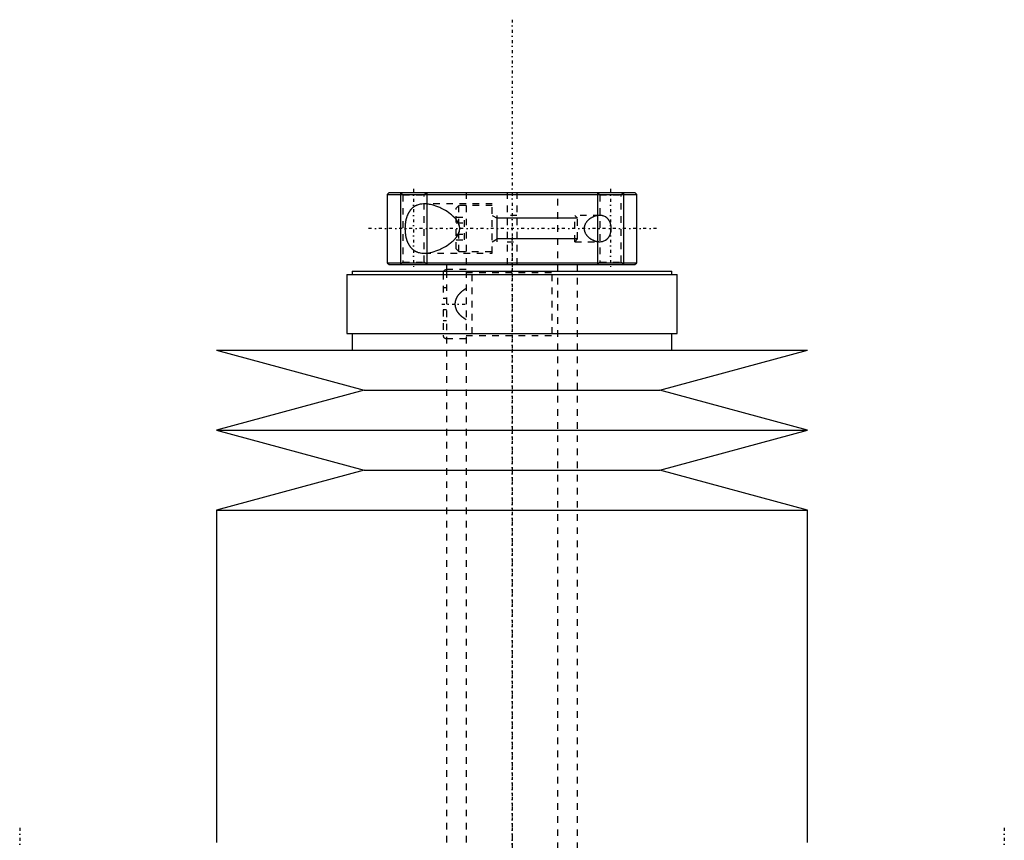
# Model space of a CAD drawing. Extents: x -90 to 90, y -137 to 442.
# Tile 9 of 9: x -75 to 75, y 317 to 442. Entities that reach past the tile are written whole.
import ezdxf

# ---------------------------------------------------------------- set-up
doc = ezdxf.new("R2010")
doc.units = 0
doc.linetypes.add('CENTER', pattern=[1.5, 0.45, -0.5, 0.05, -0.5])
doc.linetypes.add('DASHED', pattern=[2, 1, -1])
for name, color, linetype in [('AM_0', 7, 'CONTINUOUS'), ('AM_10', 7, 'CONTINUOUS'), ('AM_3', 7, 'DASHED'), ('AM_7', 7, 'CENTER')]:
    doc.layers.add(name, color=color, linetype=linetype)

msp = doc.modelspace()

# ---------------------------------------------------------------- linework, layer by layer
at = {"layer": 'AM_0', "color": 7, "linetype": 'CONTINUOUS'}
for p, q in [((-18.7, 415.5), (-19, 415.2)), ((-18.7, 415.5), (18.7, 415.5)), ((19, 415.2), (18.7, 415.5)), ((-19, 415.2), (-19, 404.8)), ((-19, 415.2), (19, 415.2)), ((19, 404.8), (19, 415.2)), ((-24.35, 403.5), (-24.35, 403)), ((-24.35, 403.5), (24.35, 403.5)), ((-19, 404.8), (-18.7, 404.5)), ((-19, 404.8), (19, 404.8)), ((-18.7, 404.5), (18.7, 404.5)), ((-10, 404.5), (-10, 403.5)), ((10, 403.5), (10, 404.5)), ((18.7, 404.5), (19, 404.8)), ((24.35, 403), (24.35, 403.5)), ((-25.15, 403), (-25.15, 394)), ((-25.15, 403), (25.15, 403)), ((25.15, 394), (25.15, 403)), ((-25.15, 394), (25.15, 394)), ((-24.35, 394), (-24.35, 391.5)), ((24.35, 391.5), (24.35, 394)), ((-45, 391.5), (-22.5, 385.4)), ((-45, 391.5), (45, 391.5)), ((22.5, 385.4), (45, 391.5)), ((-22.5, 385.4), (-45, 379.3)), ((-22.5, 385.4), (22.5, 385.4)), ((45, 379.3), (22.5, 385.4)), ((-45, 379.3), (-22.5, 373.2)), ((-45, 379.3), (45, 379.3)), ((22.5, 373.2), (45, 379.3)), ((-22.5, 373.2), (-45, 367.1)), ((-22.5, 373.2), (22.5, 373.2)), ((45, 367.1), (22.5, 373.2)), ((-45, 367.1), (-45, 316.5)), ((-45, 367.1), (45, 367.1)), ((45, 316.5), (45, 367.1))]:
    msp.add_line(p, q, dxfattribs=at)
msp.add_arc((-10, 403.25), 0.5, 90, 150, dxfattribs=at)
at = {"layer": 'AM_10', "color": 7, "linetype": 'CONTINUOUS'}
for p, q in [((-17, 415.5), (-17, 404.5)), ((-13, 415.5), (-13, 404.5)), ((13, 415.5), (13, 404.5)), ((17, 415.5), (17, 404.5)), ((-3, 412), (-2.26, 411.57)), ((-2.26, 408), (-2.26, 412)), ((10, 411.57), (-2.26, 411.57)), ((-3, 408), (-2.26, 408.43)), ((10, 408.43), (-2.26, 408.43))]:
    msp.add_line(p, q, dxfattribs=at)
at = {"layer": 'AM_3', "color": 6, "linetype": 'DASHED'}
for p, q in [((-17, 415.5), (-16.62, 415.12)), ((-13.38, 415.12), (-13, 415.5)), ((-7, 415.5), (-7, -110.5)), ((-0.75, 415.5), (-0.75, 404.5)), ((0.75, 415.5), (0.75, 404.5)), ((7, -110.5), (7, 415.5)), ((13, 415.5), (13.38, 415.12)), ((16.62, 415.12), (17, 415.5)), ((-16.62, 415.12), (-16.62, 404.88)), ((-16.62, 415.12), (-13.38, 415.12)), ((-13.38, 404.88), (-13.38, 415.12)), ((13.38, 415.12), (13.38, 404.88)), ((13.38, 415.12), (16.62, 415.12)), ((16.62, 404.88), (16.62, 415.12)), ((-3, 413.75), (-13.37, 413.75)), ((-8.1, 413.5), (-8.5, 413.1)), ((-8.5, 406.9), (-8.5, 413.1)), ((-3, 413.5), (-8.1, 413.5)), ((-8.1, 406.5), (-8.1, 413.5)), ((-3, 406.25), (-3, 413.75)), ((-8.5, 411.73), (-7.25, 411.73)), ((-7.25, 408.27), (-7.25, 411.73)), ((0.75, 412), (-0.75, 412)), ((13.37, 412), (9.57, 412)), ((10, 411.57), (9.57, 412)), ((9.57, 408), (9.57, 412)), ((10, 408.43), (10, 411.57)), ((-8.5, 410.87), (-7.25, 410.87)), ((-8.5, 409.13), (-7.25, 409.13)), ((-8.5, 408.27), (-7.25, 408.27)), ((-0.75, 408), (0.75, 408)), ((9.57, 408), (10, 408.43)), ((9.57, 408), (13.37, 408)), ((-8.5, 406.9), (-8.1, 406.5)), ((-8.1, 406.5), (-3, 406.5)), ((-13.37, 406.25), (-3, 406.25)), ((-16.62, 404.88), (-17, 404.5)), ((-16.62, 404.88), (-13.38, 404.88)), ((-13, 404.5), (-13.38, 404.88)), ((-7, 403.75), (-10, 403.75)), ((-10, 403.5), (-10, -70.5)), ((10, -70.5), (10, 403.5)), ((13.38, 404.88), (13, 404.5)), ((13.38, 404.88), (16.62, 404.88)), ((17, 404.5), (16.62, 404.88)), ((-10.5, 403.25), (-10.5, 399.4)), ((-7, 403.3), (7, 403.3)), ((-6.1, 403), (-6.1, 394)), ((6.1, 394), (6.1, 403)), ((-10.5, 401), (-10, 401)), ((-10.5, 399.4), (-10, 399.4)), ((-10.5, 397.6), (-10.5, 393.75)), ((-10, 397.6), (-10.5, 397.6)), ((-10.5, 396), (-10, 396)), ((-10, 393.25), (-7, 393.25)), ((-7, 393.7), (7, 393.7))]:
    msp.add_line(p, q, dxfattribs=at)
for points in [[(-13.37, 413.75, 0), (-13.5, 413.75, 0), (-13.76, 413.73, 0), (-14.01, 413.69, 0), (-14.14, 413.66, 0), (-14.27, 413.63, 0), (-14.41, 413.58, 0), (-14.45, 413.57, 0), (-14.49, 413.55, 0), (-14.51, 413.54, 0), (-14.53, 413.53, 0), (-14.57, 413.52, 0), (-14.61, 413.5, 0), (-14.65, 413.48, 0), (-14.69, 413.46, 0), (-14.73, 413.44, 0), (-14.74, 413.43, 0), (-14.76, 413.42, 0), (-14.8, 413.4, 0), (-14.84, 413.38, 0), (-14.88, 413.35, 0), (-14.91, 413.33, 0), (-14.95, 413.3, 0), (-14.97, 413.29, 0), (-14.98, 413.28, 0), (-15.02, 413.25, 0), (-15.06, 413.23, 0), (-15.09, 413.2, 0), (-15.12, 413.17, 0), (-15.16, 413.14, 0), (-15.17, 413.13, 0), (-15.19, 413.11, 0), (-15.22, 413.08, 0), (-15.26, 413.05, 0), (-15.29, 413.02, 0), (-15.32, 412.99, 0), (-15.35, 412.96, 0), (-15.37, 412.94, 0), (-15.38, 412.92, 0), (-15.41, 412.89, 0), (-15.44, 412.86, 0), (-15.46, 412.84, 0), (-15.47, 412.82, 0), (-15.5, 412.78, 0), (-15.53, 412.75, 0), (-15.54, 412.73, 0), (-15.56, 412.71, 0), (-15.58, 412.67, 0), (-15.61, 412.63, 0), (-15.64, 412.59, 0), (-15.66, 412.55, 0), (-15.69, 412.51, 0), (-15.7, 412.49, 0), (-15.71, 412.47, 0), (-15.74, 412.43, 0), (-15.76, 412.39, 0), (-15.79, 412.34, 0), (-15.81, 412.3, 0), (-15.83, 412.25, 0), (-15.84, 412.23, 0), (-15.86, 412.21, 0), (-15.88, 412.16, 0), (-15.9, 412.11, 0), (-15.92, 412.06, 0), (-15.94, 412.01, 0), (-15.96, 411.96, 0), (-15.97, 411.94, 0), (-15.98, 411.91, 0), (-16, 411.86, 0), (-16.02, 411.81, 0), (-16.04, 411.75, 0), (-16.06, 411.7, 0), (-16.07, 411.64, 0), (-16.08, 411.62, 0), (-16.09, 411.59, 0), (-16.11, 411.53, 0), (-16.12, 411.48, 0), (-16.14, 411.42, 0), (-16.15, 411.36, 0), (-16.17, 411.3, 0), (-16.17, 411.27, 0), (-16.18, 411.24, 0), (-16.19, 411.19, 0), (-16.2, 411.13, 0), (-16.21, 411.1, 0), (-16.21, 411.07, 0), (-16.22, 411.01, 0), (-16.23, 410.95, 0), (-16.24, 410.92, 0), (-16.24, 410.89, 0), (-16.25, 410.82, 0), (-16.26, 410.76, 0), (-16.27, 410.7, 0), (-16.27, 410.64, 0), (-16.28, 410.58, 0), (-16.28, 410.55, 0), (-16.29, 410.52, 0), (-16.29, 410.46, 0), (-16.3, 410.4, 0), (-16.3, 410.33, 0), (-16.3, 410.27, 0), (-16.3, 410.21, 0), (-16.3, 410.18, 0), (-16.31, 410.15, 0), (-16.31, 410.09, 0), (-16.31, 410.03, 0), (-16.31, 410, 0)], [(-8.5, 411.36, 0), (-8.52, 411.39, 0), (-8.55, 411.43, 0), (-8.59, 411.48, 0), (-8.61, 411.5, 0), (-8.63, 411.52, 0), (-8.67, 411.56, 0), (-8.7, 411.61, 0), (-8.74, 411.65, 0), (-8.78, 411.69, 0), (-8.82, 411.73, 0), (-8.84, 411.75, 0), (-8.86, 411.77, 0), (-8.9, 411.81, 0), (-8.95, 411.85, 0), (-9.09, 411.98, 0), (-9.22, 412.09, 0), (-9.35, 412.2, 0), (-9.61, 412.39, 0), (-9.88, 412.57, 0), (-10.15, 412.74, 0), (-10.43, 412.9, 0), (-10.72, 413.04, 0), (-10.86, 413.11, 0), (-11.01, 413.18, 0), (-11.3, 413.3, 0), (-11.59, 413.41, 0), (-11.87, 413.51, 0), (-12.16, 413.59, 0), (-12.44, 413.65, 0), (-12.58, 413.68, 0), (-12.72, 413.7, 0), (-12.98, 413.73, 0), (-13.24, 413.75, 0), (-13.37, 413.75, 0)], [(-8.5, 408.64, 0), (-8.45, 408.7, 0), (-8.35, 408.84, 0), (-8.26, 408.98, 0), (-8.22, 409.05, 0), (-8.22, 409.06, 0), (-8.2, 409.09, 0), (-8.19, 409.11, 0), (-8.19, 409.12, 0), (-8.18, 409.14, 0), (-8.17, 409.16, 0), (-8.16, 409.19, 0), (-8.14, 409.21, 0), (-8.13, 409.24, 0), (-8.12, 409.26, 0), (-8.12, 409.27, 0), (-8.11, 409.29, 0), (-8.1, 409.31, 0), (-8.09, 409.34, 0), (-8.08, 409.36, 0), (-8.07, 409.39, 0), (-8.06, 409.41, 0), (-8.06, 409.43, 0), (-8.06, 409.44, 0), (-8.05, 409.47, 0), (-8.04, 409.49, 0), (-8.03, 409.52, 0), (-8.02, 409.54, 0), (-8.02, 409.57, 0), (-8.01, 409.58, 0), (-8.01, 409.6, 0), (-8.01, 409.62, 0), (-8, 409.65, 0), (-7.99, 409.68, 0), (-7.99, 409.71, 0), (-7.99, 409.73, 0), (-7.98, 409.75, 0), (-7.98, 409.76, 0), (-7.98, 409.79, 0), (-7.97, 409.82, 0), (-7.97, 409.84, 0), (-7.97, 409.87, 0), (-7.97, 409.9, 0), (-7.97, 409.91, 0), (-7.97, 409.93, 0), (-7.97, 409.96, 0), (-7.96, 409.99, 0), (-7.96, 410, 0), (-7.96, 410.01, 0), (-7.97, 410.04, 0), (-7.97, 410.07, 0), (-7.97, 410.09, 0), (-7.97, 410.1, 0), (-7.97, 410.13, 0), (-7.97, 410.16, 0), (-7.97, 410.18, 0), (-7.98, 410.21, 0), (-7.98, 410.24, 0), (-7.98, 410.25, 0), (-7.99, 410.27, 0), (-7.99, 410.29, 0), (-7.99, 410.32, 0), (-8, 410.35, 0), (-8.01, 410.38, 0), (-8.01, 410.4, 0), (-8.01, 410.42, 0), (-8.02, 410.43, 0), (-8.02, 410.46, 0), (-8.03, 410.48, 0), (-8.04, 410.51, 0), (-8.05, 410.53, 0), (-8.06, 410.56, 0), (-8.06, 410.57, 0), (-8.06, 410.59, 0), (-8.07, 410.61, 0), (-8.08, 410.64, 0), (-8.09, 410.66, 0), (-8.1, 410.69, 0), (-8.11, 410.71, 0), (-8.12, 410.73, 0), (-8.12, 410.74, 0), (-8.13, 410.76, 0), (-8.14, 410.79, 0), (-8.16, 410.81, 0), (-8.17, 410.84, 0), (-8.18, 410.86, 0), (-8.19, 410.88, 0), (-8.19, 410.89, 0), (-8.2, 410.91, 0), (-8.22, 410.94, 0), (-8.22, 410.95, 0), (-8.26, 411.02, 0), (-8.35, 411.16, 0), (-8.45, 411.3, 0), (-8.5, 411.36, 0)], [(13.37, 412, 0), (13.34, 412, 0), (13.29, 412, 0), (13.24, 412, 0), (13.21, 411.99, 0), (13.19, 411.99, 0), (13.13, 411.99, 0), (13.08, 411.98, 0), (13.03, 411.97, 0), (12.97, 411.96, 0), (12.92, 411.95, 0), (12.89, 411.95, 0), (12.86, 411.94, 0), (12.8, 411.93, 0), (12.75, 411.91, 0), (12.69, 411.9, 0), (12.64, 411.88, 0), (12.58, 411.86, 0), (12.55, 411.85, 0), (12.53, 411.84, 0), (12.47, 411.82, 0), (12.41, 411.79, 0), (12.39, 411.78, 0), (12.36, 411.77, 0), (12.3, 411.74, 0), (12.25, 411.72, 0), (12.22, 411.7, 0), (12.19, 411.69, 0), (12.14, 411.66, 0), (12.09, 411.63, 0), (12.03, 411.6, 0), (11.98, 411.56, 0), (11.93, 411.53, 0), (11.9, 411.51, 0), (11.88, 411.49, 0), (11.83, 411.46, 0), (11.78, 411.42, 0), (11.73, 411.38, 0), (11.68, 411.34, 0), (11.63, 411.3, 0), (11.61, 411.28, 0), (11.59, 411.26, 0), (11.54, 411.21, 0), (11.5, 411.16, 0), (11.45, 411.11, 0), (11.41, 411.06, 0), (11.37, 411.01, 0), (11.34, 410.98, 0), (11.32, 410.96, 0), (11.28, 410.9, 0), (11.25, 410.84, 0), (11.21, 410.78, 0), (11.17, 410.72, 0), (11.14, 410.66, 0), (11.13, 410.62, 0), (11.11, 410.59, 0), (11.09, 410.52, 0), (11.06, 410.46, 0), (11.04, 410.39, 0), (11.02, 410.32, 0), (11.01, 410.25, 0), (11, 410.21, 0), (11, 410.18, 0), (10.99, 410.11, 0), (10.99, 410.04, 0), (10.99, 410, 0), (10.99, 409.96, 0), (10.99, 409.89, 0), (11, 409.82, 0), (11, 409.79, 0), (11.01, 409.75, 0), (11.02, 409.68, 0), (11.04, 409.61, 0), (11.06, 409.54, 0), (11.09, 409.48, 0), (11.11, 409.41, 0), (11.13, 409.38, 0), (11.14, 409.34, 0), (11.17, 409.28, 0), (11.21, 409.22, 0), (11.25, 409.16, 0), (11.28, 409.1, 0), (11.32, 409.04, 0), (11.34, 409.02, 0), (11.37, 408.99, 0), (11.41, 408.94, 0), (11.45, 408.89, 0), (11.5, 408.84, 0), (11.54, 408.79, 0), (11.59, 408.74, 0), (11.61, 408.72, 0), (11.63, 408.7, 0), (11.68, 408.66, 0), (11.73, 408.62, 0), (11.78, 408.58, 0), (11.83, 408.54, 0), (11.88, 408.51, 0), (11.9, 408.49, 0), (11.93, 408.47, 0), (11.98, 408.44, 0), (12.03, 408.4, 0), (12.09, 408.37, 0), (12.14, 408.34, 0), (12.19, 408.31, 0), (12.22, 408.3, 0), (12.25, 408.28, 0), (12.3, 408.26, 0), (12.36, 408.23, 0), (12.39, 408.22, 0), (12.41, 408.21, 0), (12.47, 408.18, 0), (12.53, 408.16, 0), (12.55, 408.15, 0), (12.58, 408.14, 0), (12.64, 408.12, 0), (12.69, 408.1, 0), (12.75, 408.09, 0), (12.8, 408.07, 0), (12.86, 408.06, 0), (12.89, 408.05, 0), (12.92, 408.05, 0), (12.97, 408.04, 0), (13.03, 408.03, 0), (13.08, 408.02, 0), (13.13, 408.01, 0), (13.19, 408.01, 0), (13.21, 408.01, 0), (13.24, 408, 0), (13.29, 408, 0), (13.34, 408, 0), (13.37, 408, 0)], [(15.12, 410, 0), (15.12, 410.02, 0), (15.12, 410.05, 0), (15.12, 410.08, 0), (15.12, 410.1, 0), (15.12, 410.12, 0), (15.12, 410.15, 0), (15.12, 410.18, 0), (15.12, 410.22, 0), (15.11, 410.25, 0), (15.11, 410.28, 0), (15.11, 410.3, 0), (15.11, 410.32, 0), (15.1, 410.35, 0), (15.1, 410.38, 0), (15.09, 410.42, 0), (15.09, 410.45, 0), (15.08, 410.48, 0), (15.08, 410.5, 0), (15.07, 410.51, 0), (15.07, 410.55, 0), (15.06, 410.58, 0), (15.06, 410.59, 0), (15.05, 410.61, 0), (15.04, 410.64, 0), (15.03, 410.67, 0), (15.03, 410.69, 0), (15.03, 410.71, 0), (15.02, 410.74, 0), (15.01, 410.77, 0), (15, 410.8, 0), (14.99, 410.83, 0), (14.98, 410.86, 0), (14.97, 410.87, 0), (14.96, 410.89, 0), (14.95, 410.92, 0), (14.94, 410.95, 0), (14.93, 410.97, 0), (14.92, 411, 0), (14.9, 411.03, 0), (14.9, 411.04, 0), (14.89, 411.06, 0), (14.88, 411.08, 0), (14.86, 411.11, 0), (14.85, 411.14, 0), (14.83, 411.16, 0), (14.82, 411.19, 0), (14.81, 411.2, 0), (14.81, 411.21, 0), (14.79, 411.23, 0), (14.78, 411.26, 0), (14.76, 411.28, 0), (14.74, 411.3, 0), (14.73, 411.33, 0), (14.72, 411.34, 0), (14.71, 411.35, 0), (14.7, 411.37, 0), (14.68, 411.39, 0), (14.66, 411.41, 0), (14.65, 411.43, 0), (14.63, 411.45, 0), (14.62, 411.46, 0), (14.61, 411.47, 0), (14.6, 411.49, 0), (14.58, 411.51, 0), (14.57, 411.52, 0), (14.56, 411.53, 0), (14.54, 411.54, 0), (14.52, 411.56, 0), (14.51, 411.57, 0), (14.5, 411.58, 0), (14.49, 411.6, 0), (14.47, 411.61, 0), (14.45, 411.63, 0), (14.43, 411.65, 0), (14.41, 411.66, 0), (14.4, 411.67, 0), (14.39, 411.68, 0), (14.37, 411.69, 0), (14.35, 411.71, 0), (14.33, 411.72, 0), (14.3, 411.74, 0), (14.28, 411.75, 0), (14.27, 411.76, 0), (14.26, 411.76, 0), (14.24, 411.77, 0), (14.22, 411.79, 0), (14.14, 411.83, 0), (14.01, 411.89, 0), (13.87, 411.93, 0), (13.8, 411.95, 0), (13.73, 411.97, 0), (13.58, 411.99, 0), (13.44, 412, 0), (13.37, 412, 0)], [(-16.31, 410, 0), (-16.31, 409.97, 0), (-16.31, 409.91, 0), (-16.31, 409.85, 0), (-16.3, 409.82, 0), (-16.3, 409.79, 0), (-16.3, 409.73, 0), (-16.3, 409.67, 0), (-16.3, 409.6, 0), (-16.29, 409.54, 0), (-16.29, 409.48, 0), (-16.28, 409.45, 0), (-16.28, 409.42, 0), (-16.27, 409.36, 0), (-16.27, 409.3, 0), (-16.26, 409.24, 0), (-16.25, 409.18, 0), (-16.24, 409.11, 0), (-16.24, 409.08, 0), (-16.23, 409.05, 0), (-16.22, 408.99, 0), (-16.21, 408.93, 0), (-16.21, 408.9, 0), (-16.2, 408.87, 0), (-16.19, 408.81, 0), (-16.18, 408.76, 0), (-16.17, 408.73, 0), (-16.17, 408.7, 0), (-16.15, 408.64, 0), (-16.14, 408.58, 0), (-16.12, 408.52, 0), (-16.11, 408.47, 0), (-16.09, 408.41, 0), (-16.08, 408.38, 0), (-16.07, 408.36, 0), (-16.06, 408.3, 0), (-16.04, 408.25, 0), (-16.02, 408.19, 0), (-16, 408.14, 0), (-15.98, 408.09, 0), (-15.97, 408.06, 0), (-15.96, 408.04, 0), (-15.94, 407.99, 0), (-15.92, 407.94, 0), (-15.9, 407.89, 0), (-15.88, 407.84, 0), (-15.86, 407.79, 0), (-15.84, 407.77, 0), (-15.83, 407.75, 0), (-15.81, 407.7, 0), (-15.79, 407.66, 0), (-15.76, 407.61, 0), (-15.74, 407.57, 0), (-15.71, 407.53, 0), (-15.7, 407.51, 0), (-15.69, 407.49, 0), (-15.66, 407.45, 0), (-15.64, 407.41, 0), (-15.61, 407.37, 0), (-15.58, 407.33, 0), (-15.56, 407.29, 0), (-15.54, 407.27, 0), (-15.53, 407.25, 0), (-15.5, 407.22, 0), (-15.47, 407.18, 0), (-15.46, 407.16, 0), (-15.44, 407.14, 0), (-15.41, 407.11, 0), (-15.38, 407.08, 0), (-15.37, 407.06, 0), (-15.35, 407.04, 0), (-15.32, 407.01, 0), (-15.29, 406.98, 0), (-15.26, 406.95, 0), (-15.22, 406.92, 0), (-15.19, 406.89, 0), (-15.17, 406.87, 0), (-15.16, 406.86, 0), (-15.12, 406.83, 0), (-15.09, 406.8, 0), (-15.06, 406.77, 0), (-15.02, 406.75, 0), (-14.98, 406.72, 0), (-14.97, 406.71, 0), (-14.95, 406.7, 0), (-14.91, 406.67, 0), (-14.88, 406.65, 0), (-14.84, 406.62, 0), (-14.8, 406.6, 0), (-14.76, 406.58, 0), (-14.74, 406.57, 0), (-14.73, 406.56, 0), (-14.69, 406.54, 0), (-14.65, 406.52, 0), (-14.61, 406.5, 0), (-14.57, 406.48, 0), (-14.53, 406.47, 0), (-14.51, 406.46, 0), (-14.49, 406.45, 0), (-14.45, 406.43, 0), (-14.41, 406.42, 0), (-14.27, 406.37, 0), (-14.14, 406.34, 0), (-14.01, 406.31, 0), (-13.76, 406.27, 0), (-13.5, 406.25, 0), (-13.37, 406.25, 0)], [(13.37, 408, 0), (13.44, 408, 0), (13.58, 408.01, 0), (13.73, 408.03, 0), (13.8, 408.05, 0), (13.87, 408.07, 0), (14.01, 408.11, 0), (14.14, 408.17, 0), (14.22, 408.21, 0), (14.24, 408.23, 0), (14.26, 408.24, 0), (14.27, 408.24, 0), (14.28, 408.25, 0), (14.3, 408.26, 0), (14.33, 408.28, 0), (14.35, 408.29, 0), (14.37, 408.31, 0), (14.39, 408.32, 0), (14.4, 408.33, 0), (14.41, 408.34, 0), (14.43, 408.35, 0), (14.45, 408.37, 0), (14.47, 408.39, 0), (14.49, 408.4, 0), (14.5, 408.42, 0), (14.51, 408.43, 0), (14.52, 408.44, 0), (14.54, 408.46, 0), (14.56, 408.47, 0), (14.57, 408.48, 0), (14.58, 408.49, 0), (14.6, 408.51, 0), (14.61, 408.53, 0), (14.62, 408.54, 0), (14.63, 408.55, 0), (14.65, 408.57, 0), (14.66, 408.59, 0), (14.68, 408.61, 0), (14.7, 408.63, 0), (14.71, 408.65, 0), (14.72, 408.66, 0), (14.73, 408.67, 0), (14.74, 408.7, 0), (14.76, 408.72, 0), (14.78, 408.74, 0), (14.79, 408.77, 0), (14.81, 408.79, 0), (14.81, 408.8, 0), (14.82, 408.81, 0), (14.83, 408.84, 0), (14.85, 408.86, 0), (14.86, 408.89, 0), (14.88, 408.92, 0), (14.89, 408.94, 0), (14.9, 408.96, 0), (14.9, 408.97, 0), (14.92, 409, 0), (14.93, 409.03, 0), (14.94, 409.05, 0), (14.95, 409.08, 0), (14.96, 409.11, 0), (14.97, 409.13, 0), (14.98, 409.14, 0), (14.99, 409.17, 0), (15, 409.2, 0), (15.01, 409.23, 0), (15.02, 409.26, 0), (15.03, 409.29, 0), (15.03, 409.31, 0), (15.03, 409.33, 0), (15.04, 409.36, 0), (15.05, 409.39, 0), (15.06, 409.41, 0), (15.06, 409.42, 0), (15.07, 409.45, 0), (15.07, 409.49, 0), (15.08, 409.5, 0), (15.08, 409.52, 0), (15.09, 409.55, 0), (15.09, 409.58, 0), (15.1, 409.62, 0), (15.1, 409.65, 0), (15.11, 409.68, 0), (15.11, 409.7, 0), (15.11, 409.72, 0), (15.11, 409.75, 0), (15.12, 409.78, 0), (15.12, 409.82, 0), (15.12, 409.85, 0), (15.12, 409.88, 0), (15.12, 409.9, 0), (15.12, 409.92, 0), (15.12, 409.95, 0), (15.12, 409.98, 0), (15.12, 410, 0)], [(-13.37, 406.25, 0), (-13.24, 406.25, 0), (-12.98, 406.27, 0), (-12.72, 406.3, 0), (-12.58, 406.32, 0), (-12.44, 406.35, 0), (-12.16, 406.41, 0), (-11.87, 406.49, 0), (-11.59, 406.59, 0), (-11.3, 406.7, 0), (-11.01, 406.82, 0), (-10.86, 406.89, 0), (-10.72, 406.96, 0), (-10.43, 407.1, 0), (-10.15, 407.26, 0), (-9.88, 407.43, 0), (-9.61, 407.61, 0), (-9.35, 407.8, 0), (-9.22, 407.91, 0), (-9.09, 408.02, 0), (-8.95, 408.15, 0), (-8.9, 408.19, 0), (-8.86, 408.23, 0), (-8.84, 408.25, 0), (-8.82, 408.27, 0), (-8.78, 408.31, 0), (-8.74, 408.35, 0), (-8.7, 408.39, 0), (-8.67, 408.44, 0), (-8.63, 408.48, 0), (-8.61, 408.5, 0), (-8.59, 408.52, 0), (-8.55, 408.57, 0), (-8.52, 408.61, 0), (-8.5, 408.64, 0)], [(-7, 400.85, 0), (-7.15, 400.76, 0), (-7.31, 400.66, 0), (-7.36, 400.62, 0), (-7.41, 400.59, 0), (-7.43, 400.57, 0), (-7.45, 400.56, 0), (-7.5, 400.52, 0), (-7.54, 400.49, 0), (-7.59, 400.46, 0), (-7.63, 400.42, 0), (-7.68, 400.38, 0), (-7.7, 400.37, 0), (-7.72, 400.35, 0), (-7.76, 400.31, 0), (-7.8, 400.27, 0), (-7.82, 400.26, 0), (-7.84, 400.24, 0), (-7.88, 400.2, 0), (-7.92, 400.16, 0), (-7.94, 400.14, 0), (-7.96, 400.12, 0), (-8, 400.08, 0), (-8.04, 400.04, 0), (-8.07, 400, 0), (-8.11, 399.96, 0), (-8.14, 399.92, 0), (-8.16, 399.9, 0), (-8.18, 399.88, 0), (-8.21, 399.83, 0), (-8.24, 399.79, 0), (-8.27, 399.75, 0), (-8.3, 399.7, 0), (-8.33, 399.66, 0), (-8.35, 399.63, 0), (-8.36, 399.61, 0), (-8.39, 399.56, 0), (-8.42, 399.51, 0), (-8.45, 399.46, 0), (-8.47, 399.41, 0), (-8.5, 399.36, 0), (-8.51, 399.33, 0), (-8.52, 399.3, 0), (-8.54, 399.25, 0), (-8.57, 399.2, 0), (-8.58, 399.14, 0), (-8.6, 399.09, 0), (-8.62, 399.03, 0), (-8.63, 399, 0), (-8.63, 398.98, 0), (-8.65, 398.92, 0), (-8.66, 398.86, 0), (-8.67, 398.81, 0), (-8.68, 398.75, 0), (-8.68, 398.69, 0), (-8.69, 398.67, 0), (-8.69, 398.64, 0), (-8.69, 398.58, 0), (-8.69, 398.53, 0), (-8.69, 398.5, 0), (-8.69, 398.47, 0), (-8.69, 398.42, 0), (-8.69, 398.36, 0), (-8.69, 398.33, 0), (-8.68, 398.31, 0), (-8.68, 398.25, 0), (-8.67, 398.19, 0), (-8.66, 398.14, 0), (-8.65, 398.08, 0), (-8.63, 398.02, 0), (-8.63, 398, 0), (-8.62, 397.97, 0), (-8.6, 397.91, 0), (-8.58, 397.86, 0), (-8.57, 397.8, 0), (-8.54, 397.75, 0), (-8.52, 397.7, 0), (-8.51, 397.67, 0), (-8.5, 397.64, 0), (-8.47, 397.59, 0), (-8.45, 397.54, 0), (-8.42, 397.49, 0), (-8.39, 397.44, 0), (-8.36, 397.39, 0), (-8.35, 397.37, 0), (-8.33, 397.34, 0), (-8.3, 397.3, 0), (-8.27, 397.25, 0), (-8.24, 397.21, 0), (-8.21, 397.17, 0), (-8.18, 397.12, 0), (-8.16, 397.1, 0), (-8.14, 397.08, 0), (-8.11, 397.04, 0), (-8.07, 397, 0), (-8.04, 396.96, 0), (-8, 396.92, 0), (-7.96, 396.88, 0), (-7.94, 396.86, 0), (-7.92, 396.84, 0), (-7.88, 396.8, 0), (-7.84, 396.76, 0), (-7.82, 396.74, 0), (-7.8, 396.73, 0), (-7.76, 396.69, 0), (-7.72, 396.65, 0), (-7.7, 396.63, 0), (-7.68, 396.62, 0), (-7.63, 396.58, 0), (-7.59, 396.54, 0), (-7.54, 396.51, 0), (-7.5, 396.48, 0), (-7.45, 396.44, 0), (-7.43, 396.43, 0), (-7.41, 396.41, 0), (-7.36, 396.38, 0), (-7.31, 396.34, 0), (-7.15, 396.24, 0), (-7, 396.15, 0)]]:
    msp.add_polyline3d(points, dxfattribs=at)
for centre, start, end in [((-10, 403.25), 150, 180), ((-10, 393.75), 180, 270)]:
    msp.add_arc(centre, 0.5, start, end, dxfattribs=at)
at = {"layer": 'AM_7', "color": 4, "linetype": 'CENTER'}
for p, q in [((0, 441.8), (0, -136.8)), ((-15, 416.05), (-15, 403.95)), ((15, 416.05), (15, 403.95)), ((22, 410), (-22, 410)), ((0, 408.68), (0, 294.82)), ((-10.68, 398.5), (-6.83, 398.5)), ((-75, 318.75), (-75, 291.25)), ((75, 318.75), (75, 291.25)), ((0, 317.3), (0, -16.93))]:
    msp.add_line(p, q, dxfattribs=at)

doc.saveas('drawing.dxf')
